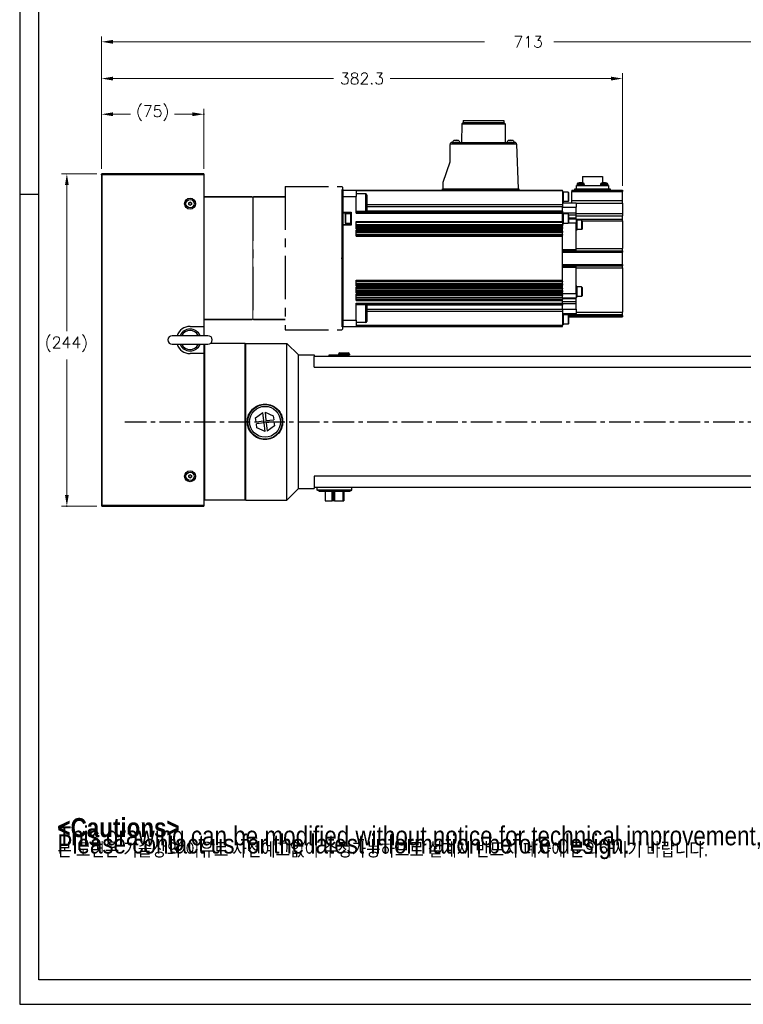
# Model space of a CAD drawing. Extents: x 24680 to 26365, y 10273 to 11461.
# Tile 1 of 18: x 24680 to 25211, y 10273 to 10995. Entities that reach past the tile are written whole.
import ezdxf

# ---------------------------------------------------------------- set-up
doc = ezdxf.new("R2010")
doc.units = 0
doc.header["$LTSCALE"] = 25.4
doc.linetypes.add('CENTER', pattern=[2, 1.25, -0.25, 0.25, -0.25])
doc.layers.get('0').update_dxf_attribs({"linetype": 'CONTINUOUS'})
doc.layers.get('Defpoints').update_dxf_attribs({"linetype": 'CONTINUOUS'})
for name, color, linetype in [('1', 1, 'CENTER'), ('ATA-CENTER', 133, 'CENTER'), ('ATA-TEXT', 7, 'CONTINUOUS')]:
    doc.layers.add(name, color=color, linetype=linetype)
for name, color, linetype, lineweight in [('2d ConnectionPoints', 7, 'CONTINUOUS', 50), ('AM_0', 7, 'CONTINUOUS', 50), ('AM_5_Dimension', 6, 'CONTINUOUS', 13), ('ATA-DIM', 252, 'CONTINUOUS', 25), ('외형선(ISO)', 7, 'CONTINUOUS', 35)]:
    doc.layers.add(name, color=color, linetype=linetype, lineweight=lineweight)
doc.styles.get("Standard").update_dxf_attribs({"font": 'simplex.shx'})
doc.styles.add('주 문자 (ISO)', font='arial.ttf')
doc.dimstyles.new('ata_A1', dxfattribs={"dimtxt": 4.2, "dimasz": 4.2, "dimexe": 2, "dimexo": 2, "dimgap": 2, "dimtad": 0, "dimtih": 1, "dimtoh": 1, "dimdec": 6, "dimdsep": 46, "dimtxsty": 'Standard', "dimcen": 0, "dimclrd": 252, "dimclre": 252, "dimclrt": 4, "dimadec": 6, "dimazin": 2, "dimtfac": 1, "dimtdec": 6, "dimtofl": 0, "dimtmove": 0, "dimatfit": 3, "dimfxl": 0, "dimtolj": 1, "dimtzin": 0, "dimlwd": 0, "dimlwe": 0, "dimarcsym": 0})

# ---------------------------------------------------------------- blocks, each defined once
blk = doc.blocks.new('*D9106')
at = {"color": 0}
for p in [(24815.34, 10926.08), (24740.34, 10881.97), (24815.34, 10881.97)]:
    blk.add_point(p, dxfattribs=at)
at = {"layer": 'ATA-DIM', "color": 252, "lineweight": 0}
for p, q in [((24740.34, 10885.97), (24740.34, 10930.08)), ((24815.34, 10885.97), (24815.34, 10930.08)), ((24748.74, 10926.08), (24761.66, 10926.08)), ((24806.94, 10926.08), (24794.02, 10926.08))]:
    blk.add_line(p, q, dxfattribs=at)
at = {"layer": 'ATA-DIM', "color": 252}
for points in [[(24748.74, 10927.48), (24748.74, 10924.68), (24740.34, 10926.08)], [(24806.94, 10924.68), (24806.94, 10927.48), (24815.34, 10926.08)]]:
    blk.add_solid(points, dxfattribs=at)
at = {"layer": 'ATA-DIM', "color": 4, "ltscale": 0.2, "insert": (24765.66, 10932.46), "char_height": 8.4, "attachment_point": 1}
blk.add_mtext('\\A1;(75)', dxfattribs=at)
blk = doc.blocks.new('DDHW')
for p, q in [((20483.62, 4957.94), (20483.62, 4962.6)), ((20483.62, 4962.6), (20483.62, 4957.94)), ((20483.62, 4957.94), (20483.62, 4867.25)), ((20483.62, 4946.35), (20483.62, 4957.94)), ((20483.62, 4867.25), (20483.62, 4936.85)), ((20381.82, 4862.6), (20381.82, 4855.75)), ((20483.62, 4862.6), (20483.62, 4867.25)), ((20483.62, 4867.25), (20483.62, 4862.6))]:
    blk.add_line(p, q)
at = {"color": 7, "linetype": 'Continuous'}
blk.add_line((20483.62, 4962.6), (20483.62, 4862.6), dxfattribs=at)
at = {"ltscale": 0.2}
blk.add_line((20381.82, 4957.6), (20381.82, 4867.6), dxfattribs=at)
at = {"layer": '1', "color": 0}
for p, q in [((20441.62, 4965.1), (20483.12, 4965.1)), ((20441.62, 4965.1), (20441.62, 4860.1)), ((20483.62, 4964.6), (20483.62, 4860.6)), ((20417.82, 4957.1), (20417.82, 4868.1)), ((20441.62, 4860.1), (20483.12, 4860.1))]:
    blk.add_line(p, q, dxfattribs=at)
at = {"layer": '2d ConnectionPoints'}
blk.add_point((20483.62, 4912.6), dxfattribs=at)
at = {"layer": 'AM_0'}
blk.add_line((20483.62, 4962.9), (20483.62, 4862.3), dxfattribs=at)
at = {"layer": 'AM_5_Dimension', "color": 0}
for p, q in [((20483.62, 4964.6), (20483.12, 4965.1)), ((20483.62, 4860.6), (20483.12, 4860.1))]:
    blk.add_line(p, q, dxfattribs=at)
at = {"layer": 'AM_5_Dimension', "color": 0, "ltscale": 0.5}
blk.add_line((20417.82, 4957.1), (20417.82, 4868.1), dxfattribs=at)
at = {"layer": '외형선(ISO)'}
for p, q in [((20381.82, 4957.6), (20417.32, 4957.6)), ((20417.82, 4957.1), (20417.32, 4957.6)), ((20417.82, 4957.1), (20418.32, 4957.6)), ((20417.82, 4957.1), (20418.32, 4957.6)), ((20441.62, 4957.6), (20418.32, 4957.6)), ((20381.82, 4867.6), (20417.32, 4867.6)), ((20417.82, 4868.1), (20417.32, 4867.6)), ((20417.82, 4868.1), (20418.32, 4867.6)), ((20417.82, 4868.1), (20418.32, 4867.6)), ((20441.62, 4867.6), (20418.32, 4867.6))]:
    blk.add_line(p, q, dxfattribs=at)
blk = doc.blocks.new('*D9114')
at = {"color": 0}
for p in [(24740.84, 10882.47), (24714.9, 10638.47), (24740.84, 10638.47)]:
    blk.add_point(p, dxfattribs=at)
at = {"layer": 'ATA-DIM', "color": 252, "lineweight": 0}
for p, q in [((24736.84, 10882.47), (24710.9, 10882.47)), ((24714.9, 10874.07), (24714.9, 10766.89)), ((24714.9, 10646.87), (24714.9, 10746.13)), ((24736.84, 10638.47), (24710.9, 10638.47))]:
    blk.add_line(p, q, dxfattribs=at)
at = {"layer": 'ATA-DIM', "color": 252}
for points in [[(24716.3, 10874.07), (24713.5, 10874.07), (24714.9, 10882.47)], [(24713.5, 10646.87), (24716.3, 10646.87), (24714.9, 10638.47)]]:
    blk.add_solid(points, dxfattribs=at)
at = {"layer": 'ATA-DIM', "color": 4, "ltscale": 0.2, "insert": (24698.73, 10762.89), "char_height": 8.4, "attachment_point": 1}
blk.add_mtext('\\A1;(244)', dxfattribs=at)
blk = doc.blocks.new('*D9131')
at = {"layer": 'ATA-DIM', "color": 252, "lineweight": 0}
for p, q in [((24740.34, 10885.97), (24740.34, 10956.24)), ((24748.74, 10952.24), (24910.69, 10952.24)), ((25114.24, 10952.24), (24952.29, 10952.24)), ((25122.64, 10873.47), (25122.64, 10956.24))]:
    blk.add_line(p, q, dxfattribs=at)
at = {"layer": 'ATA-DIM', "color": 252}
for points in [[(24748.74, 10953.64), (24748.74, 10950.84), (24740.34, 10952.24)], [(25114.24, 10950.84), (25114.24, 10953.64), (25122.64, 10952.24)]]:
    blk.add_solid(points, dxfattribs=at)
at = {"layer": 'Defpoints', "color": 0}
for p in [(25122.64, 10952.24), (24740.34, 10881.97), (25122.64, 10869.47)]:
    blk.add_point(p, dxfattribs=at)
at = {"layer": 'ATA-DIM', "color": 4, "ltscale": 0.2, "insert": (24931.49, 10952.24), "char_height": 8.4, "attachment_point": 5}
blk.add_mtext('\\A1;382.3', dxfattribs=at)
blk = doc.blocks.new('*D9108')
at = {"color": 0}
for p in [(25453.34, 10979.22), (24740.34, 10881.97), (25453.34, 10757.97)]:
    blk.add_point(p, dxfattribs=at)
at = {"layer": 'ATA-DIM', "color": 252, "lineweight": 0}
for p, q in [((24740.34, 10885.97), (24740.34, 10983.22)), ((25453.34, 10761.97), (25453.34, 10983.22)), ((24748.74, 10979.22), (25021.37, 10979.22)), ((25444.94, 10979.22), (25072.3, 10979.22))]:
    blk.add_line(p, q, dxfattribs=at)
at = {"layer": 'ATA-DIM', "color": 252}
for points in [[(24748.74, 10980.62), (24748.74, 10977.82), (24740.34, 10979.22)], [(25444.94, 10977.82), (25444.94, 10980.62), (25453.34, 10979.22)]]:
    blk.add_solid(points, dxfattribs=at)
at = {"layer": 'ATA-DIM', "color": 4, "ltscale": 0.2, "insert": (25025.37, 10983.42), "char_height": 8.4, "attachment_point": 1}
blk.add_mtext('\\A1;   713', dxfattribs=at)
blk = doc.blocks.new('ata-Border-A1-002')
at = {"color": 253, "ltscale": 0.5}
for p, q in [((0, 594), (0, 0)), ((7, 297), (0, 297)), ((0, 0), (841, 0))]:
    blk.add_line(p, q, dxfattribs=at)
at = {"ltscale": 0.5}
blk.add_line((7, 9), (7, 585), dxfattribs=at)
blk.add_line((834, 9), (7, 9))

msp = doc.modelspace()

# ---------------------------------------------------------------- linework, layer by layer
for p, q in [((25004.7667936, 10918.9685835), (25004.6667936, 10905.4685835)), ((25005.7667936, 10919.9685835), (25004.7667936, 10918.9685835)), ((25004.7667936, 10918.9685835), (25036.5067936, 10918.9685835)), ((25005.7667936, 10921.4685835), (25005.7667936, 10919.9685835)), ((25005.7667936, 10921.4685835), (25035.5067936, 10921.4685835)), ((25005.7667936, 10919.9685835), (25035.5067936, 10919.9685835)), ((25035.5067936, 10921.4685835), (25035.5067936, 10919.9685835)), ((25035.5067936, 10919.9685835), (25036.5067936, 10918.9685835)), ((25036.5067936, 10918.9685835), (25036.6067936, 10905.4685835)), ((24996.1367936, 10891.2685835), (24996.1367936, 10903.9685835)), ((25045.0000405, 10904.0209327), (24996.1377073, 10904.0209327)), ((24997.6367936, 10905.4685835), (24999.5547842, 10905.4685835)), ((24999.4348997, 10906.8646295), (25001.8386874, 10906.8646295)), ((24999.5547842, 10905.4685835), (25001.7188029, 10905.4685835)), ((25001.7188029, 10905.4685835), (25039.5547842, 10905.4685835)), ((25039.4348997, 10906.8646295), (25041.8386874, 10906.8646295)), ((25039.5547842, 10905.4685835), (25041.7188029, 10905.4685835)), ((25041.7188029, 10905.4685835), (25043.5009542, 10905.4685835)), ((25045.0000405, 10904.0209327), (25046.1367936, 10871.4685835)), ((24991.1367936, 10876.2685835), (24996.1367936, 10891.2685835)), ((24740.8367931, 10881.9685835), (24740.3367931, 10881.9685835)), ((24740.3367931, 10881.9685835), (24740.3367931, 10638.9685835)), ((24815.3367931, 10882.4685835), (24740.8367931, 10882.4685835)), ((24740.8367931, 10882.4685835), (24740.8367931, 10881.9685835)), ((24740.8367931, 10881.9685835), (24815.3367931, 10881.9685835)), ((24740.8367931, 10638.9685835), (24740.8367931, 10881.9685835)), ((24815.3367931, 10882.4685835), (24815.3367931, 10881.9685835)), ((24815.3367931, 10881.9685835), (24815.3367931, 10770.4685835)), ((25093.2367936, 10880.4685835), (25093.2367936, 10875.6596719)), ((25093.2367936, 10880.4685835), (25108.0367936, 10880.4685835)), ((25108.0367936, 10880.4685835), (25108.0367936, 10875.6596719)), ((24990.6367936, 10870.4685835), (24990.6367936, 10871.4685835)), ((24990.6367936, 10871.4685835), (25046.6367936, 10871.4685835)), ((24991.1367936, 10871.4685835), (24991.1367936, 10876.2685835)), ((25046.6367936, 10871.4685835), (25046.6367936, 10870.4685835)), ((25087.6367936, 10870.4685835), (25087.6367936, 10871.2685835)), ((25087.6367936, 10871.2685835), (25113.6367936, 10871.2685835)), ((25088.9367936, 10873.7685835), (25112.3367936, 10873.7685835)), ((25088.9367936, 10871.2685835), (25088.9367936, 10873.7685835)), ((25089.3309182, 10874.6158324), (25089.2567936, 10873.7685835)), ((25089.3309182, 10874.6158324), (25094.6826689, 10874.6158324)), ((25090.0471662, 10875.4886921), (25093.966421, 10875.4886921)), ((25094.6826689, 10874.6158324), (25094.7567936, 10873.7685835)), ((25106.5909182, 10874.6158324), (25106.5167936, 10873.7685835)), ((25106.5909182, 10874.6158324), (25111.9426689, 10874.6158324)), ((25107.3071663, 10875.4886922), (25111.2264209, 10875.4886922)), ((25111.9426689, 10874.6158324), (25112.0167936, 10873.7685835)), ((25112.3367936, 10873.7685835), (25112.3367936, 10871.2685835)), ((25113.6367936, 10871.2685835), (25113.6367936, 10870.4685835)), ((24917.1367936, 10870.4685835), (24927.1367936, 10870.4685835)), ((24917.1367936, 10870.4685835), (24917.1367936, 10865.8144763)), ((24917.1367936, 10865.8144763), (24917.1367936, 10870.4685835)), ((24917.1367936, 10865.8144763), (24927.1367936, 10865.8144763)), ((24917.1367936, 10854.2185835), (24917.1367936, 10865.8144763)), ((24917.1367936, 10865.8144763), (24917.1367936, 10775.1226906)), ((24927.1367936, 10870.4685835), (24927.1367936, 10865.8144763)), ((24927.1367936, 10870.4685835), (25078.6367936, 10870.4685835)), ((25078.6367936, 10869.7727584), (24927.1367936, 10869.7727584)), ((24934.3367936, 10867.6272234), (24927.1367936, 10867.6272234)), ((24927.1367936, 10853.5699751), (24927.1367936, 10865.8144763)), ((24934.3367936, 10854.6272234), (24934.3367936, 10867.6272234)), ((24935.1367936, 10866.8272234), (24935.1367936, 10855.4272234)), ((25078.6367936, 10869.7727584), (25078.6367936, 10870.4685835)), ((25078.6367936, 10869.7727584), (25078.6367936, 10859.5392482)), ((25079.1367936, 10869.4685835), (25078.6367936, 10869.4685835)), ((25079.1367936, 10869.4685835), (25079.1367936, 10861.4685835)), ((25082.7867936, 10868.9685835), (25079.1367936, 10868.9685835)), ((25083.1367936, 10868.6185835), (25082.7867936, 10868.9685835)), ((25082.7867936, 10868.9685835), (25082.7867936, 10861.9685835)), ((25083.1367936, 10868.6185835), (25083.1367936, 10862.3185835)), ((25085.6367936, 10870.4685835), (25085.6367936, 10869.4685835)), ((25085.6367936, 10870.4685835), (25087.6367936, 10870.4685835)), ((25085.6367936, 10869.4685835), (25122.6367936, 10869.4685835)), ((25085.6367936, 10862.7954367), (25085.6367936, 10869.4685835)), ((25087.6367936, 10870.4685835), (25113.6367936, 10870.4685835)), ((25113.6367936, 10870.4685835), (25122.6367936, 10870.4685835)), ((25122.6367936, 10870.4685835), (25122.6367936, 10869.4685835)), ((25122.6367936, 10862.7954367), (25122.6367936, 10869.4685835)), ((24804.3367931, 10861.0459337), (24805.3367931, 10861.623284)), ((24804.3367931, 10859.8912332), (24804.3367931, 10861.0459337)), ((24805.3367931, 10859.3138829), (24804.3367931, 10859.8912332)), ((24805.3367931, 10861.623284), (24806.3367931, 10861.0459337)), ((24806.3367931, 10859.8912332), (24805.3367931, 10859.3138829)), ((24806.3367931, 10861.0459337), (24806.3367931, 10859.8912332)), ((25078.6367936, 10859.5392482), (24935.1367936, 10859.5392482)), ((25078.6367936, 10858.073182), (24935.1367936, 10858.073182)), ((25079.1367936, 10861.4685835), (25078.6367936, 10861.4685835)), ((25078.6367936, 10860.9685835), (25088.6367936, 10860.9685835)), ((25078.6367936, 10859.5392482), (25078.6367936, 10858.073182)), ((25078.6367936, 10854.9110842), (25078.6367936, 10858.073182)), ((25078.6367936, 10857.9685835), (25088.6367936, 10857.9685835)), ((25082.7867936, 10861.9685835), (25079.1367936, 10861.9685835)), ((25083.1367936, 10862.3185835), (25082.7867936, 10861.9685835)), ((25085.6367936, 10862.7954367), (25122.6367936, 10862.7954367)), ((25085.6367936, 10860.9685835), (25085.6367936, 10862.7954367)), ((25088.6367936, 10860.9685835), (25088.6367936, 10857.9685835)), ((25088.6367936, 10860.9246365), (25122.6367936, 10860.9246365)), ((25088.6367936, 10853.7170106), (25088.6367936, 10857.9685835)), ((25122.6367936, 10860.9246365), (25122.6367936, 10862.7954367)), ((25122.6367936, 10860.9246365), (25122.6367936, 10853.1665631)), ((24917.1367936, 10854.2185835), (24923.6367936, 10854.2185835)), ((24917.1367936, 10853.7185835), (24923.6367936, 10853.7185835)), ((24919.1367936, 10852.6185835), (24919.4867936, 10852.9685835)), ((24919.1367936, 10852.6185835), (24919.1367936, 10846.3185835)), ((24923.1367936, 10852.9685835), (24919.4867936, 10852.9685835)), ((24919.4867936, 10852.9685835), (24919.4867936, 10845.9685835)), ((24923.6367936, 10853.4685835), (24923.1367936, 10853.4685835)), ((24923.1367936, 10853.4685835), (24923.1367936, 10845.4685835)), ((24923.6367936, 10854.2185835), (24923.6367936, 10844.7185835)), ((24934.3367936, 10854.6272234), (24927.1367936, 10854.6272234)), ((25078.6367936, 10854.2658002), (24927.1367936, 10854.2658002)), ((24927.1367936, 10853.5699751), (25078.6367936, 10853.5699751)), ((25078.6367936, 10854.9110842), (24934.9480221, 10854.9110842)), ((25078.6367936, 10854.9110842), (25078.6367936, 10854.2658002)), ((25078.6367936, 10853.5699751), (25078.6367936, 10854.2658002)), ((25078.6367936, 10853.7170106), (25088.6367936, 10853.7170106)), ((25078.6367936, 10847.2977537), (25078.6367936, 10853.5699751)), ((25079.1367936, 10853.4685835), (25078.6367936, 10853.4685835)), ((25079.1367936, 10853.4685835), (25079.1367936, 10845.4685835)), ((25082.7867936, 10852.9685835), (25079.1367936, 10852.9685835)), ((25083.1367936, 10852.6185835), (25082.7867936, 10852.9685835)), ((25082.7867936, 10852.9685835), (25082.7867936, 10845.9685835)), ((25083.1367936, 10852.6185835), (25083.1367936, 10846.3185835)), ((25083.1367936, 10852.302797), (25088.6367936, 10852.302797)), ((25083.1367936, 10850.0543699), (25088.6367936, 10850.0543699)), ((25083.1367936, 10849.4685835), (25088.6367936, 10849.4685835)), ((25088.6367936, 10852.302797), (25088.6367936, 10853.7170106)), ((25088.6367936, 10853.1665631), (25122.6367936, 10853.1665631)), ((25088.6367936, 10850.0543699), (25088.6367936, 10852.302797)), ((25088.6367936, 10851.6545178), (25122.6367936, 10851.6545178)), ((25088.6367936, 10849.4685835), (25088.6367936, 10850.0543699)), ((25088.6367936, 10849.4685835), (25088.6367936, 10846.4685835)), ((25122.6367936, 10853.1665631), (25122.6367936, 10851.6545178)), ((25122.6367936, 10849.1750723), (25122.6367936, 10851.6545178)), ((24917.1367936, 10845.2185835), (24923.6367936, 10845.2185835)), ((24917.1367936, 10775.1226906), (24917.1367936, 10844.7185835)), ((24923.6367936, 10844.7185835), (24917.1367936, 10844.7185835)), ((24919.1367936, 10846.3185835), (24919.4867936, 10845.9685835)), ((24923.1367936, 10845.9685835), (24919.4867936, 10845.9685835)), ((24923.6367936, 10845.4685835), (24923.1367936, 10845.4685835)), ((24927.1367936, 10841.6654203), (24927.1367936, 10847.2977537)), ((24927.1367936, 10847.2977537), (25078.6367936, 10847.2977537)), ((25078.6367936, 10846.6438921), (24927.1367936, 10846.6438921)), ((25078.6367936, 10844.8343947), (24927.1367936, 10844.8343947)), ((25078.6367936, 10843.855075), (24927.1367936, 10843.855075)), ((25078.6367936, 10842.8851741), (24927.1367936, 10842.8851741)), ((25078.6367936, 10842.5018122), (24927.1367936, 10842.5018122)), ((25078.6367936, 10842.3608215), (24927.1367936, 10842.3608215)), ((25078.6367936, 10846.6438921), (25078.6367936, 10847.2977537)), ((25078.6367936, 10846.6438921), (25078.6367936, 10844.8343947)), ((25079.1367936, 10845.4685835), (25078.6367936, 10845.4685835)), ((25078.6367936, 10844.8343947), (25078.6367936, 10843.855075)), ((25078.6367936, 10842.8851741), (25078.6367936, 10843.855075)), ((25078.6367936, 10842.8851741), (25078.6367936, 10842.5018122)), ((25078.6367936, 10842.5018122), (25078.6367936, 10842.3608215)), ((25078.6367936, 10841.6654203), (25078.6367936, 10842.3608215)), ((25082.7867936, 10845.9685835), (25079.1367936, 10845.9685835)), ((25083.1367936, 10846.3185835), (25082.7867936, 10845.9685835)), ((25083.1367936, 10846.4685835), (25088.6367936, 10846.4685835)), ((25088.6367936, 10849.1750723), (25122.6367936, 10849.1750723)), ((25089.1367936, 10848.9685835), (25088.6367936, 10848.9685835)), ((25088.6367936, 10844.9685835), (25088.6367936, 10846.4685835)), ((25088.6367936, 10826.9685835), (25088.6367936, 10844.9685835)), ((25089.1367936, 10848.9685835), (25089.1367936, 10840.9685835)), ((25092.7367936, 10848.4685835), (25089.1367936, 10848.4685835)), ((25093.1367936, 10848.0685835), (25092.7367936, 10848.4685835)), ((25092.7367936, 10848.4685835), (25092.7367936, 10841.4685835)), ((25093.1367936, 10848.0685835), (25093.1367936, 10841.8685835)), ((25093.1367936, 10847.8161858), (25122.6367936, 10847.8161858)), ((25122.6367936, 10847.8161858), (25122.6367936, 10849.1750723)), ((25122.6367936, 10847.8161858), (25122.6367936, 10827.6135539)), ((24927.1367936, 10841.6654203), (25078.6367936, 10841.6654203)), ((24927.1367936, 10836.6713668), (24927.1367936, 10841.0212496)), ((24927.1367936, 10841.0212496), (25078.6367936, 10841.0212496)), ((25078.6367936, 10840.3258484), (24927.1367936, 10840.3258484)), ((25078.6367936, 10840.2426012), (24927.1367936, 10840.2426012)), ((25078.6367936, 10839.2853366), (24927.1367936, 10839.2853366)), ((25078.6367936, 10837.8215246), (24927.1367936, 10837.8215246)), ((25078.6367936, 10837.3671918), (24927.1367936, 10837.3671918)), ((24927.1367936, 10836.6713668), (25078.6367936, 10836.6713668)), ((25078.6367936, 10841.0212496), (25078.6367936, 10841.6654203)), ((25078.6367936, 10840.3258484), (25078.6367936, 10841.0212496)), ((25078.6367936, 10840.3258484), (25078.6367936, 10840.2426012)), ((25078.6367936, 10840.2426012), (25078.6367936, 10839.2853366)), ((25078.6367936, 10837.8215246), (25078.6367936, 10839.2853366)), ((25078.6367936, 10837.8215246), (25078.6367936, 10837.3671918)), ((25078.6367936, 10836.6713668), (25078.6367936, 10837.3671918)), ((25078.6367936, 10804.2658002), (25078.6367936, 10836.6713668)), ((25089.1367936, 10840.9685835), (25088.6367936, 10840.9685835)), ((25092.7367936, 10841.4685835), (25089.1367936, 10841.4685835)), ((25093.1367936, 10841.8685835), (25092.7367936, 10841.4685835)), ((25078.6367936, 10826.9685835), (25088.6367936, 10826.9685835)), ((25078.6367936, 10825.9685835), (25122.6367936, 10825.9685835)), ((25078.6367936, 10824.9685835), (25122.6367936, 10824.9685835)), ((25085.6367936, 10825.9685835), (25085.6367936, 10825.9866508)), ((25085.6367936, 10825.9866508), (25088.6367936, 10825.9866508)), ((25088.6367936, 10827.6135539), (25122.6367936, 10827.6135539)), ((25088.6367936, 10825.9866508), (25088.6367936, 10826.9685835)), ((25122.6367936, 10825.9685835), (25122.6367936, 10827.6135539)), ((25122.6367936, 10825.9685835), (25122.6367936, 10824.9685835)), ((25122.6367936, 10815.9685835), (25122.6367936, 10824.9685835)), ((25078.6367936, 10815.9685835), (25122.6367936, 10815.9685835)), ((25078.6367936, 10814.9685835), (25122.6367936, 10814.9685835)), ((25078.6367936, 10813.9685835), (25088.6367936, 10813.9685835)), ((25085.6367936, 10814.9505161), (25085.6367936, 10814.9685835)), ((25088.6367936, 10814.9505161), (25085.6367936, 10814.9505161)), ((25088.6367936, 10813.9685835), (25088.6367936, 10814.9505161)), ((25088.6367936, 10795.9685835), (25088.6367936, 10813.9685835)), ((25088.6367936, 10813.3236131), (25122.6367936, 10813.3236131)), ((25122.6367936, 10815.9685835), (25122.6367936, 10814.9685835)), ((25122.6367936, 10813.3236131), (25122.6367936, 10814.9685835)), ((25122.6367936, 10813.3236131), (25122.6367936, 10780.8578286)), ((24927.1367936, 10799.9159173), (24927.1367936, 10804.2658002)), ((24927.1367936, 10804.2658002), (25078.6367936, 10804.2658002)), ((25078.6367936, 10803.5699751), (24927.1367936, 10803.5699751)), ((25078.6367936, 10803.1156423), (24927.1367936, 10803.1156423)), ((25078.6367936, 10801.6517835), (24927.1367936, 10801.6517835)), ((25078.6367936, 10800.6945658), (24927.1367936, 10800.6945658)), ((25078.6367936, 10800.6113185), (24927.1367936, 10800.6113185)), ((24927.1367936, 10799.9159173), (25078.6367936, 10799.9159173)), ((24927.1367936, 10794.9457384), (24927.1367936, 10799.2717466)), ((24927.1367936, 10799.2717466), (25078.6367936, 10799.2717466)), ((25078.6367936, 10803.5699751), (25078.6367936, 10804.2658002)), ((25078.6367936, 10803.5699751), (25078.6367936, 10803.1156423)), ((25078.6367936, 10801.6517835), (25078.6367936, 10803.1156423)), ((25078.6367936, 10801.6517835), (25078.6367936, 10800.6945658)), ((25078.6367936, 10800.6945658), (25078.6367936, 10800.6113185)), ((25078.6367936, 10799.9159173), (25078.6367936, 10800.6113185)), ((25078.6367936, 10799.2717466), (25078.6367936, 10799.9159173)), ((25078.6367936, 10798.5763455), (25078.6367936, 10799.2717466)), ((25089.1367936, 10799.9685835), (25088.6367936, 10799.9685835)), ((25089.1367936, 10799.9685835), (25089.1367936, 10791.9685835)), ((25092.7367936, 10799.4685835), (25089.1367936, 10799.4685835)), ((25093.1367936, 10799.0685835), (25092.7367936, 10799.4685835)), ((25092.7367936, 10799.4685835), (25092.7367936, 10792.4685835)), ((25093.1367936, 10799.0685835), (25093.1367936, 10792.8685835)), ((25078.6367936, 10798.5763455), (24927.1367936, 10798.5763455)), ((25078.6367936, 10798.4353547), (24927.1367936, 10798.4353547)), ((25078.6367936, 10798.0519151), (24927.1367936, 10798.0519151)), ((25078.6367936, 10796.828891), (24927.1367936, 10796.828891)), ((25078.6367936, 10795.8046001), (24927.1367936, 10795.8046001)), ((25078.6367936, 10795.6411396), (24927.1367936, 10795.6411396)), ((24927.1367936, 10794.9457384), (25078.6367936, 10794.9457384)), ((24927.1367936, 10789.4785416), (24927.1367936, 10794.3015677)), ((24927.1367936, 10794.3015677), (25078.6367936, 10794.3015677)), ((25078.6367936, 10793.6061665), (24927.1367936, 10793.6061665)), ((25078.6367936, 10793.3631323), (24927.1367936, 10793.3631323)), ((25078.6367936, 10793.0493108), (24927.1367936, 10793.0493108)), ((25078.6367936, 10791.5509925), (24927.1367936, 10791.5509925)), ((25078.6367936, 10798.5763455), (25078.6367936, 10798.4353547)), ((25078.6367936, 10798.4353547), (25078.6367936, 10798.0519151)), ((25078.6367936, 10796.828891), (25078.6367936, 10798.0519151)), ((25078.6367936, 10796.828891), (25078.6367936, 10795.8046001)), ((25078.6367936, 10795.8046001), (25078.6367936, 10795.6411396)), ((25078.6367936, 10794.9457384), (25078.6367936, 10795.6411396)), ((25078.6367936, 10794.3015677), (25078.6367936, 10794.9457384)), ((25078.6367936, 10794.4685835), (25088.6367936, 10794.4685835)), ((25078.6367936, 10793.6061665), (25078.6367936, 10794.3015677)), ((25078.6367936, 10793.6061665), (25078.6367936, 10793.3631323)), ((25078.6367936, 10793.3631323), (25078.6367936, 10793.0493108)), ((25078.6367936, 10791.5509925), (25078.6367936, 10793.0493108)), ((25078.6367936, 10791.5509925), (25078.6367936, 10790.4531596)), ((25088.6367936, 10794.4685835), (25088.6367936, 10795.9685835)), ((25088.6367936, 10794.4685835), (25088.6367936, 10791.4685835)), ((25089.1367936, 10791.9685835), (25088.6367936, 10791.9685835)), ((25092.7367936, 10792.4685835), (25089.1367936, 10792.4685835)), ((25093.1367936, 10792.8685835), (25092.7367936, 10792.4685835)), ((25078.6367936, 10790.4531596), (24927.1367936, 10790.4531596)), ((25078.6367936, 10790.1739428), (24927.1367936, 10790.1739428)), ((24927.1367936, 10789.4785416), (25078.6367936, 10789.4785416)), ((24927.1367936, 10775.1226906), (24927.1367936, 10787.3671918)), ((24927.1367936, 10787.3671918), (25078.6367936, 10787.3671918)), ((25078.6367936, 10786.6713668), (24927.1367936, 10786.6713668)), ((24934.3367936, 10786.3099436), (24927.1367936, 10786.3099436)), ((24934.3367936, 10773.3099436), (24934.3367936, 10786.3099436)), ((25078.6367936, 10786.0260819), (24934.9480228, 10786.0260819)), ((24935.1367936, 10785.5099436), (24935.1367936, 10774.1099436)), ((25078.6367936, 10791.4685835), (25088.6367936, 10791.4685835)), ((25078.6367936, 10790.882797), (25088.6367936, 10790.882797)), ((25078.6367936, 10790.4531596), (25078.6367936, 10790.1739428)), ((25078.6367936, 10789.4785416), (25078.6367936, 10790.1739428)), ((25078.6367936, 10787.3671918), (25078.6367936, 10789.4785416)), ((25078.6367936, 10788.6343699), (25088.6367936, 10788.6343699)), ((25078.6367936, 10786.6713668), (25078.6367936, 10787.3671918)), ((25078.6367936, 10787.2201563), (25088.6367936, 10787.2201563)), ((25078.6367936, 10786.6713668), (25078.6367936, 10786.0260819)), ((25078.6367936, 10782.863985), (25078.6367936, 10786.0260819)), ((25088.6367936, 10790.882797), (25088.6367936, 10791.4685835)), ((25088.6367936, 10788.6343699), (25088.6367936, 10790.882797)), ((25088.6367936, 10787.2201563), (25088.6367936, 10788.6343699)), ((25088.6367936, 10782.9685835), (25088.6367936, 10787.2201563)), ((25078.6367936, 10782.863985), (24935.1367936, 10782.863985)), ((25078.6367936, 10781.3979187), (24935.1367936, 10781.3979187)), ((25078.6367936, 10782.9685835), (25088.6367936, 10782.9685835)), ((25078.6367936, 10782.863985), (25078.6367936, 10781.3979187)), ((25078.6367936, 10781.3979187), (25078.6367936, 10771.1644085)), ((25078.6367936, 10779.9685835), (25088.6367936, 10779.9685835)), ((25079.1367936, 10779.4685835), (25078.6367936, 10779.4685835)), ((25079.1367936, 10779.4685835), (25079.1367936, 10771.4685835)), ((25082.7867936, 10778.9685835), (25079.1367936, 10778.9685835)), ((25083.1367936, 10778.6185835), (25082.7867936, 10778.9685835)), ((25082.7867936, 10778.9685835), (25082.7867936, 10771.9685835)), ((25082.7867936, 10778.9685835), (25085.6367936, 10778.9685835)), ((25083.1367936, 10778.6185835), (25083.1367936, 10772.3185835)), ((25083.1367936, 10778.4685835), (25122.6367936, 10778.4685835)), ((25083.1367936, 10777.4685835), (25122.6367936, 10777.4685835)), ((25085.6367936, 10778.8895924), (25085.6367936, 10779.1578141)), ((25085.6367936, 10779.1578141), (25088.6367936, 10779.1578141)), ((25122.6367936, 10778.8895924), (25085.6367936, 10778.8895924)), ((25088.6367936, 10782.9685835), (25088.6367936, 10779.9685835)), ((25088.6367936, 10780.8578286), (25122.6367936, 10780.8578286)), ((25088.6367936, 10779.1578141), (25088.6367936, 10779.9685835)), ((25122.6367936, 10778.8895924), (25122.6367936, 10780.8578286)), ((25122.6367936, 10778.4685835), (25122.6367936, 10778.8895924)), ((25122.6367936, 10778.4685835), (25122.6367936, 10777.4685835)), ((24805.3367931, 10770.4685835), (24815.3367931, 10770.4685835)), ((24815.3367931, 10770.4685835), (24815.3367931, 10763.6185835)), ((24917.1367936, 10775.1226906), (24927.1367936, 10775.1226906)), ((24917.1367936, 10775.1226906), (24917.1367936, 10770.4685835)), ((24917.1367936, 10770.4685835), (24917.1367936, 10775.1226906)), ((24917.1367936, 10770.4685835), (24927.1367936, 10770.4685835)), ((24927.1367936, 10775.1226906), (24927.1367936, 10770.4685835)), ((24934.3367936, 10773.3099436), (24927.1367936, 10773.3099436)), ((25078.6367936, 10771.1644085), (24927.1367936, 10771.1644085)), ((24927.1367936, 10770.4685835), (25078.6367936, 10770.4685835)), ((25079.1367936, 10771.4685835), (25078.6367936, 10771.4685835)), ((25078.6367936, 10770.4685835), (25078.6367936, 10771.1644085)), ((25082.7867936, 10771.9685835), (25079.1367936, 10771.9685835)), ((25083.1367936, 10772.3185835), (25082.7867936, 10771.9685835)), ((24818.4867931, 10763.6185835), (24792.1867931, 10763.6185835)), ((24792.1867931, 10757.3185835), (24818.4867931, 10757.3185835)), ((24815.3367931, 10757.3185835), (24815.3367931, 10750.4685835)), ((24815.8367931, 10757.3185835), (24815.8367931, 10642.9685835)), ((24845.8367931, 10757.9685835), (24820.4031699, 10757.9685835)), ((24846.3367931, 10757.4685835), (24845.8367931, 10757.9685835)), ((24845.8367931, 10642.9685835), (24845.8367931, 10757.9685835)), ((24846.3367931, 10757.9685835), (24876.3367931, 10757.9685835)), ((24846.3367931, 10642.9685835), (24846.3367931, 10757.9685835)), ((24884.8367931, 10749.4685835), (24876.3367931, 10757.9685835)), ((24876.3367931, 10642.9685835), (24876.3367931, 10757.9685835)), ((24815.3367931, 10750.4685835), (24805.3367931, 10750.4685835)), ((24815.3367931, 10750.4685835), (24815.3367931, 10638.9685835)), ((24884.8367931, 10749.4685835), (24896.3367931, 10749.4685835)), ((24884.8367931, 10651.4685835), (24884.8367931, 10749.4685835)), ((24896.3367931, 10749.4685835), (24896.3367931, 10748.4685835)), ((24896.3367931, 10740.4685835), (24896.3367931, 10748.4685835)), ((25366.3367931, 10748.4685835), (24896.3367931, 10748.4685835)), ((24907.3367931, 10749.5685835), (24907.5367931, 10749.5685835)), ((24907.3367931, 10749.0685835), (24907.3367931, 10749.5685835)), ((24907.3367931, 10749.0685835), (24907.5367931, 10749.0685835)), ((24907.3367931, 10748.4685835), (24907.3367931, 10749.0685835)), ((24907.5367931, 10749.5685835), (24915.1367931, 10749.5685835)), ((24907.5367931, 10749.5685835), (24907.5367931, 10748.4685835)), ((24907.5517931, 10749.5585835), (24915.1217931, 10749.5585835)), ((24907.5517931, 10749.5585835), (24907.5517931, 10748.5585835)), ((24907.5517931, 10748.5585835), (24915.1217931, 10748.5585835)), ((24907.5517931, 10748.4685835), (24907.5517931, 10748.5585835)), ((24914.3367931, 10749.9685835), (24914.3367931, 10749.5685835)), ((24922.3367931, 10749.9685835), (24914.3367931, 10749.9685835)), ((24915.1217931, 10748.5585835), (24915.1217931, 10749.5585835)), ((24915.1217931, 10748.5585835), (24915.1217931, 10748.4685835)), ((24915.1367931, 10748.4685835), (24915.1367931, 10749.5685835)), ((24915.1367931, 10749.5685835), (24915.3367931, 10749.5685835)), ((24915.1367931, 10749.0685835), (24915.3367931, 10749.0685835)), ((24915.3367931, 10750.9685835), (24921.3367931, 10750.9685835)), ((24915.3367931, 10749.5685835), (24915.3367931, 10749.0685835)), ((24915.3367931, 10749.4685835), (24922.3367931, 10749.4685835)), ((24915.3367931, 10749.0685835), (24915.3367931, 10748.4685835)), ((24916.3367931, 10749.2685835), (24916.3367931, 10748.4685835)), ((24916.3367931, 10749.2685835), (24920.3367931, 10749.2685835)), ((24920.3367931, 10749.2685835), (24920.3367931, 10748.4685835)), ((24922.3367931, 10749.9685835), (24922.3367931, 10749.4685835)), ((24896.3367931, 10740.4685835), (25366.3367931, 10740.4685835)), ((24853.4529501, 10703.4595764), (24858.7427231, 10707.3759907)), ((24859.4511848, 10701.1726417), (24858.7427231, 10707.3759907)), ((24860.3323896, 10707.5575407), (24866.3689904, 10704.9346699)), ((24860.3323896, 10707.5575407), (24861.0408513, 10701.3541917)), ((24866.3689904, 10704.9346699), (24866.7040383, 10702.0009635)), ((24853.7879979, 10700.52587), (24853.4529501, 10703.4595764)), ((24853.7879979, 10700.52587), (24859.4511848, 10701.1726417)), ((24859.6327348, 10699.5829752), (24853.9695479, 10698.9362034)), ((24854.3045957, 10696.002497), (24853.9695479, 10698.9362034)), ((24860.3411965, 10693.3796263), (24859.6327348, 10699.5829752)), ((24861.0408513, 10701.3541917), (24866.7040383, 10702.0009635)), ((24866.8855882, 10700.411297), (24861.2224013, 10699.7645252)), ((24861.2224013, 10699.7645252), (24861.930863, 10693.5611763)), ((24866.8855882, 10700.411297), (24867.2206361, 10697.4775906)), ((24860.3411965, 10693.3796263), (24854.3045957, 10696.002497)), ((24867.2206361, 10697.4775906), (24861.930863, 10693.5611763)), ((24804.3367931, 10661.0459337), (24805.3367931, 10661.623284)), ((24805.3367931, 10661.623284), (24806.3367931, 10661.0459337)), ((24804.3367931, 10659.8912332), (24804.3367931, 10661.0459337)), ((24805.3367931, 10659.3138829), (24804.3367931, 10659.8912332)), ((24806.3367931, 10659.8912332), (24805.3367931, 10659.3138829)), ((24806.3367931, 10661.0459337), (24806.3367931, 10659.8912332)), ((24896.3367931, 10660.4685835), (24896.3367931, 10652.4685835)), ((25366.3367931, 10660.4685835), (24896.3367931, 10660.4685835)), ((24884.8367931, 10651.4685835), (24876.3367931, 10642.9685835)), ((24884.8367931, 10651.4685835), (24896.3367931, 10651.4685835)), ((24896.3367931, 10652.4685835), (24896.3367931, 10651.4685835)), ((24896.3367931, 10652.4685835), (25366.3367931, 10652.4685835)), ((24898.6367931, 10650.262331), (24898.6367931, 10652.4685835)), ((24900.0116041, 10649.4685835), (24898.6367931, 10650.262331)), ((24924.0367931, 10650.262331), (24898.6367931, 10650.262331)), ((24900.0116041, 10649.4685835), (24922.6619821, 10649.4685835)), ((24904.4529501, 10649.4685835), (24904.4529501, 10642.4685835)), ((24909.7427231, 10642.4685835), (24909.7427231, 10649.4685835)), ((24910.4511848, 10649.4685835), (24910.4511848, 10642.4685835)), ((24910.6327348, 10642.4685835), (24910.6327348, 10649.4685835)), ((24911.3323896, 10649.4685835), (24911.3323896, 10642.4685835)), ((24917.3689904, 10649.4685835), (24917.3689904, 10642.4685835)), ((24917.7040383, 10642.4685835), (24917.7040383, 10649.4685835)), ((24917.8855882, 10649.4685835), (24917.8855882, 10642.4685835)), ((24918.2206361, 10649.4685835), (24918.2206361, 10642.4685835)), ((24922.6619821, 10649.4685835), (24924.0367931, 10650.262331)), ((24924.0367931, 10650.262331), (24924.0367931, 10652.4685835)), ((24815.3367931, 10643.4685835), (24815.8367931, 10642.9685835)), ((24845.8367931, 10642.9685835), (24815.8367931, 10642.9685835)), ((24846.3367931, 10643.4685835), (24845.8367931, 10642.9685835)), ((24846.3367931, 10642.9685835), (24876.3367931, 10642.9685835)), ((24904.4529501, 10642.4685835), (24909.7427231, 10642.4685835)), ((24910.4511848, 10642.4685835), (24909.7427231, 10642.4685835)), ((24910.6327348, 10642.4685835), (24910.4511848, 10642.4685835)), ((24911.3323896, 10642.4685835), (24910.6327348, 10642.4685835)), ((24911.3323896, 10642.4685835), (24917.3689904, 10642.4685835)), ((24917.3689904, 10642.4685835), (24917.7040383, 10642.4685835)), ((24917.8855882, 10642.4685835), (24917.7040383, 10642.4685835)), ((24917.8855882, 10642.4685835), (24918.2206361, 10642.4685835)), ((24740.3367931, 10638.9685835), (24740.8367931, 10638.9685835)), ((24815.3367931, 10638.9685835), (24740.8367931, 10638.9685835)), ((24740.8367931, 10638.9685835), (24740.8367931, 10638.4685835)), ((24740.8367931, 10638.4685835), (24815.3367931, 10638.4685835)), ((24815.3367931, 10638.9685835), (24815.3367931, 10638.4685835))]:
    msp.add_line(p, q)
for centre, radius in [((24805.3367931, 10860.4685835), 4), ((24805.3367931, 10860.4685835), 3), ((24860.3367931, 10700.4685835), 12.7), ((24860.3367931, 10700.4685835), 11.325189), ((24805.3367931, 10660.4685835), 4), ((24805.3367931, 10660.4685835), 3)]:
    msp.add_circle(centre, radius)
for centre, radius, start, end in [((24997.6367936, 10903.9685835), 1.5, 178, 180), ((24997.6367936, 10903.9685835), 1.5, 90, 177.9999999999), ((24999.5334085, 10905.3678677), 1.5, 93.7654683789, 176.150043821), ((25000.6367936, 10899.9685835), 7, 80.1133759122, 99.8866240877), ((25001.7401786, 10905.3678677), 1.5, 3.849956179, 86.234531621), ((25039.5334085, 10905.3678677), 1.5, 93.765468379, 176.1500438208), ((25040.6367936, 10899.9685835), 7, 80.1133759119, 99.8866240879), ((25041.7401786, 10905.3678677), 1.5, 3.8499561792, 86.2345316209), ((25043.5009542, 10903.9685835), 1.5, 2.0000000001, 90), ((24740.8367931, 10881.9685835), 0.5, 90, 180), ((25090.3271129, 10874.5286766), 1, 106.2570278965, 175.0000000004), ((25092.0067936, 10868.7685835), 7, 73.7429721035, 106.2570278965), ((25093.6864742, 10874.5286766), 1, 4.9999999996, 73.7429721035), ((25107.5871129, 10874.5286766), 1, 106.2570210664, 175.0000000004), ((25109.2667936, 10868.7685835), 7, 73.7429730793, 106.2570269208), ((25110.9464742, 10874.5286766), 1, 4.9999999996, 73.7429789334), ((24934.3367936, 10866.8272234), 0.8, 0, 90), ((24805.3367931, 10860.4685835), 1, 120, 180), ((24805.3367931, 10860.4685835), 1, 180, 240), ((24805.3367931, 10860.4685835), 1, 60, 120), ((24805.3367931, 10860.4685835), 1, 240, 300), ((24805.3367931, 10860.4685835), 1, 0, 60), ((24805.3367931, 10860.4685835), 1, 300, 0), ((24934.3367936, 10855.4272234), 0.8, 270, 0), ((24934.3367936, 10785.5099436), 0.8, 0, 90), ((24805.3367931, 10760.4685835), 10, 90, 161.6391862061), ((24934.3367936, 10774.1099436), 0.8, 270, 0), ((24792.1867931, 10760.4685835), 3.15, 90, 270), ((24805.3367931, 10760.4685835), 8, 23.1880375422, 156.8119624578), ((24805.3367931, 10760.4685835), 6.88914, 27.2092425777, 152.7907574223), ((24818.4867931, 10760.4685835), 3.15, 270, 90), ((24805.3367931, 10760.4685835), 10, 198.3608137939, 270), ((24805.3367931, 10760.4685835), 8, 203.1880375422, 336.8119624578), ((24805.3367931, 10760.4685835), 6.88914, 207.2092425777, 332.7907574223), ((24915.3367931, 10749.9685835), 1, 90, 180), ((24916.1367931, 10749.2685835), 0.2, 0, 90), ((24920.5367931, 10749.2685835), 0.2, 90, 180), ((24921.3367931, 10749.9685835), 1, 0, 90), ((24805.3367931, 10660.4685835), 1, 120, 180), ((24805.3367931, 10660.4685835), 1, 180, 240), ((24805.3367931, 10660.4685835), 1, 60, 120), ((24805.3367931, 10660.4685835), 1, 240, 300), ((24805.3367931, 10660.4685835), 1, 0, 60), ((24805.3367931, 10660.4685835), 1, 300, 0), ((24740.8367931, 10638.9685835), 0.5, 180, 270)]:
    msp.add_arc(centre, radius, start, end)
for points, knots in [([(24847.3367931, 10700.4685835), (24847.3367931, 10702.1069306), (24847.6653736, 10703.85066), (24848.9938515, 10707.0519706), (24849.9934408, 10708.5100076), (24852.2954755, 10710.8120422), (24853.7534676, 10711.8115483), (24856.954621, 10713.1399656), (24858.6982944, 10713.4685835), (24861.9752917, 10713.4685835), (24863.7189651, 10713.1399656), (24866.9201185, 10711.8115483), (24868.3781107, 10710.8120422), (24870.6801453, 10708.5100076), (24871.6797346, 10707.0519706), (24873.0082125, 10703.85066), (24873.3367931, 10702.1069306), (24873.3367931, 10700.4685835)], [1.9661074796, 1.9661074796, 1.9661074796, 1.9661074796, 2.4576116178, 2.4576116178, 2.949115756, 2.949115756, 3.4406653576, 3.4406653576, 3.9322149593, 3.9322149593, 4.4237645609, 4.4237645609, 4.9153141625, 4.9153141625, 5.4068183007, 5.4068183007, 5.8983224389, 5.8983224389, 5.8983224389, 5.8983224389]), ([(24873.3367931, 10700.4685835), (24873.3367931, 10698.8302363), (24873.0082125, 10697.0865069), (24871.6797346, 10693.8851963), (24870.6801453, 10692.4271594), (24868.3781107, 10690.1251248), (24866.9201185, 10689.1256187), (24863.7189651, 10687.7972013), (24861.9752917, 10687.4685835), (24860.3367931, 10687.4685835), (24858.6982944, 10687.4685835), (24856.954621, 10687.7972013), (24853.7534676, 10689.1256187), (24852.2954755, 10690.1251248), (24849.9934408, 10692.4271594), (24848.9938515, 10693.8851963), (24847.6653736, 10697.0865069), (24847.3367931, 10698.8302363), (24847.3367931, 10700.4685835)], [5.8983224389, 5.8983224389, 5.8983224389, 5.8983224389, 6.3898265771, 6.3898265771, 6.8813307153, 6.8813307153, 7.3728803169, 7.3728803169, 7.8644299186, 7.8644299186, 7.8644299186, 8.3559795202, 8.3559795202, 8.8475291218, 8.8475291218, 9.33903326, 9.33903326, 9.8305373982, 9.8305373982, 9.8305373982, 9.8305373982])]:
    msp.add_open_spline(points, degree=3, knots=knots)
at = {"layer": 'ATA-CENTER', "ltscale": 0.5}
msp.add_line((24757.3931649, 10700.4685835), (25876.6541288, 10700.4685835), dxfattribs=at)

# ---------------------------------------------------------------- block references
at = {"xscale": 2, "yscale": 2, "zscale": 2}
msp.add_blockref('ata-Border-A1-002', (24680.2756369, 10273.1211661), dxfattribs=at)
msp.add_blockref('ata-Border-A1-002', (24680.2756369, 10273.1211661), dxfattribs=at)
at = {"ltscale": 0.2}
msp.add_blockref('DDHW', (4433.5123734, 5907.8702122), dxfattribs=at)

# ---------------------------------------------------------------- texts
at = {"layer": 'ATA-TEXT', "color": 7, "attachment_point": 1, "style": '주 문자 (ISO)'}
for s, insert, char_height, line_spacing_factor in [('{\\fArial|b1|i0|c129|p34;\\H3.42860x;\\L<ATA SERVO PRESS>SERVO PRESS>}\\P{\\fArial|b0|i0|c129|p34;\\H2.57145x;MODEL : OACIS-}{\\fArial|b0|i0|c0|p34;\\H2.57145x;P015-}{\\fArial|b0|i0|c129|p34;\\H2.57145x;400-265-A}{\\fArial|b0|i0|c0|p34;\\H2.57145x;6V200}\\P{\\fArial|b0|i0|c129|p34;\\H2.57145x;MAX LOAD : ±}{\\fArial|b0|i0|c0|p34;\\H2.57145x;15}{\\fArial|b0|i0|c129|p34;\\H2.57145x; kN}\\P{\\fArial|b0|i0|c129|p34;\\H2.57145x;TRAVEL : 400 mm}\\P{\\fArial|b0|i0|c129|p34;\\H2.57145x;MAX SPEED : 265 mm/s}\\P{\\fArial|b0|i0|c129|p34;\\H1.71439x;□ Max allowable tooling weight is 1% of full capacity.}\\P{\\fArial|b0|i0|c129|p34;\\H1.71439x;□ Position Repeatability  }{\\fArial|b0|i0|c129|p34;\\H1.71439x;<}{\\fArial|b0|i0|c129|p34;\\H1.71439x; 0.01 mm}\\P{\\fArial|b0|i0|c129|p34;\\H1.71439x;□ Load Linearity }{\\fArial|b0|i0|c129|p34;\\H1.71439x;<}{\\fArial|b0|i0|c129|p34;\\H1.71439x; 0.5 % of Full Capa}\\P{\\fArial|b0|i0|c129|p34;\\H1.71439x;□ Load Accuracy }{\\fArial|b0|i0|c129|p34;\\H1.71439x;<}{\\fArial|b0|i0|c129|p34;\\H1.71439x; 1 %  of Full Capa}', (24767.8891153, 11410.5228559), 7, 1.151952), ('{\\fArial|b1|i0|c129|p34;\\H2.00000x;<Cautions> }\\P{\\fArial|b0|i0|c129|p34;\\H2.00000x;This drawing can be modified without notice for technical improvement,}\\P{\\fArial|b0|i0|c129|p34;\\H2.00000x;Please contact us for the latest information before design.}\\P{\\fGulim|b0|i0|c129|p50;\\H1.42857x;본 도면은 기술상의 이유로 사전예고없이 수정가능하므로 설계시 반드시 폐사에 문의하시기 바랍니다}{\\fArial|b0|i0|c129|p34;\\H1.42857x;.}', (24707.9221207, 10409.7566833), 6.9999998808, 0.257143)]:
    msp.add_mtext(s, dxfattribs=dict(at, insert=insert, char_height=char_height, line_spacing_factor=line_spacing_factor))

# ---------------------------------------------------------------- dimensions: what is measured, and where the dimension line sits
at = {"layer": 'ATA-DIM'}
for base, p1, p2, angle, text, override, picture, middle in [((25453.3367931, 10979.215477), (24740.3367931, 10881.9685835), (25453.3367931, 10757.9685835), 180, '   <>', {"dimscale": 2, "dimdec": 3, "dimpost": '', "dimtol": 0, "dimlim": 0, "dimtp": 0, "dimtm": 0, "dimtfac": 0.857143, "dimtdec": 2, "dimtolj": 1, "dimtzin": 0}, '*D9108', (25046.8367931, 10979.215477)), ((24815.3367931, 10926.0752393), (24740.3367931, 10881.9685835), (24815.3367931, 10881.9685835), 180, '(<>)', {"dimscale": 2, "dimdec": 3, "dimtfac": 0.857143, "dimtdec": 2}, '*D9106', (24777.8367931, 10926.0752393)), ((24714.9024949, 10638.4685835), (24740.8367931, 10882.4685835), (24740.8367931, 10638.4685835), 90, '(<>)', {"dimscale": 2, "dimdec": 3, "dimtol": 0, "dimlim": 0, "dimtp": 0, "dimtm": 0, "dimtfac": 0.857143, "dimtdec": 2, "dimtolj": 1, "dimtzin": 0}, '*D9114', (24714.9024949, 10756.5094586))]:
    dim = msp.add_linear_dim(base=base, p1=p1, p2=p2, angle=angle, text=text, dimstyle='ata_A1', override=override, dxfattribs=at)
    dim.commit()
    dim.dimension.update_dxf_attribs({"geometry": picture, "text_midpoint": middle, "dimtype": 160})
dim = msp.add_linear_dim(base=(25122.6367936, 10952.2390558), p1=(24740.3367931, 10881.9685835), p2=(25122.6367936, 10869.4685835), dimstyle='ata_A1', override={"dimscale": 2, "dimdec": 3, "dimtfac": 0.857143, "dimtdec": 2, "dimtfill": 0}, dxfattribs=at)
dim.commit()
dim.dimension.update_dxf_attribs({"geometry": '*D9131', "text_midpoint": (24931.4867933, 10952.2390558)})

doc.saveas('drawing.dxf')
